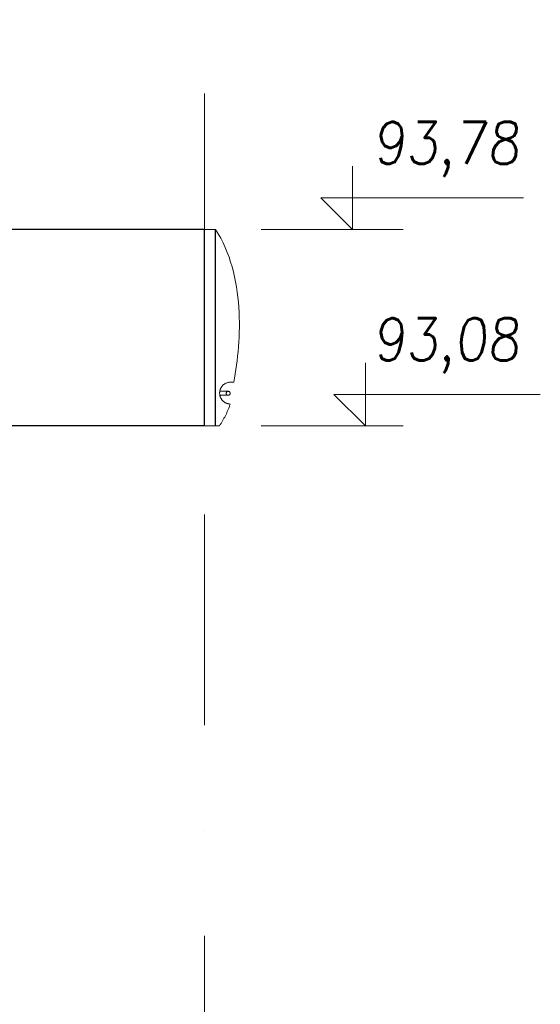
# Model space of a CAD drawing. Extents: x 261105 to 7565828, y -85627 to 5881792.
# Tile 22 of 116: x 335896 to 337749, y -41414 to -37908. Entities that reach past the tile are written whole.
import ezdxf

# ---------------------------------------------------------------- set-up
doc = ezdxf.new("R2010")
doc.units = 0
doc.header["$MEASUREMENT"] = 0
doc.linetypes.add('DASHDOT2', pattern=[0.5, 0.25, -0.125, 0, -0.125])
for name, color, linetype, lineweight in [('1__logo', 140, 'Continuous', 9), ('BK_Opisy', 222, 'Continuous', 5), ('OSIE', 7, 'Continuous', 5)]:
    doc.layers.add(name, color=color, linetype=linetype, lineweight=lineweight)
doc.layers.add('TB_OBRYS1', color=3, linetype='Continuous')
doc.layers.add('xxOś 2_rysunek_Widok ogólny_Dimension_', color=7, linetype='Continuous')
doc.layers.add('wymiary', color=7, linetype='Continuous', lineweight=9, true_color=0x7f7f7f)
doc.styles.add('RBCS_dim1', font='simplex.shx', dxfattribs={"width": 0.9, "oblique": 5, "height": 3})

# ---------------------------------------------------------------- blocks, each defined once
blk = doc.blocks.new('DDD')
at = {"layer": '1__logo'}
for p, q in [((336453.6, -36894.1, 0), (336493.6, -36894.1, 0)), ((336493.6, -36894.1, 0), (336503.1, -36909.8, 0)), ((336493.6, -36894.1, 0), (336493.6, -36894.1, 0)), ((336493.6, -36894.1, 0), (336493.6, -36894.1, 0)), ((336503.1, -36909.8, 0), (336512, -36926, 0)), ((336512, -36926, 0), (336520.3, -36942.4, 0)), ((336520.3, -36942.4, 0), (336527.9, -36959.1, 0)), ((336527.9, -36959.1, 0), (336534.9, -36976, 0)), ((336534.9, -36976, 0), (336541.2, -36993.2, 0)), ((336541.2, -36993.2, 0), (336547, -37010.5, 0)), ((336547, -37010.5, 0), (336552.3, -37028, 0)), ((336552.3, -37028, 0), (336557, -37045.7, 0)), ((336552.3, -37028, 0), (336557, -37045.7, 0)), ((336552.3, -37028, 0), (336557, -37045.7, 0)), ((336552.3, -37028, 0), (336557, -37045.7, 0)), ((336557, -37045.7, 0), (336561.2, -37063.4, 0)), ((336557, -37045.7, 0), (336561.2, -37063.4, 0)), ((336557, -37045.7, 0), (336561.2, -37063.4, 0)), ((336557, -37045.7, 0), (336561.2, -37063.4, 0)), ((336561.2, -37063.4, 0), (336564.8, -37081.3, 0)), ((336561.2, -37063.4, 0), (336564.8, -37081.3, 0)), ((336561.2, -37063.4, 0), (336564.8, -37081.3, 0)), ((336561.2, -37063.4, 0), (336564.8, -37081.3, 0)), ((336564.8, -37081.3, 0), (336568, -37099.3, 0)), ((336564.8, -37081.3, 0), (336568, -37099.3, 0)), ((336564.8, -37081.3, 0), (336568, -37099.3, 0)), ((336564.8, -37081.3, 0), (336568, -37099.3, 0)), ((336568, -37099.3, 0), (336570.7, -37117.3, 0)), ((336568, -37099.3, 0), (336570.7, -37117.3, 0)), ((336568, -37099.3, 0), (336570.7, -37117.3, 0)), ((336568, -37099.3, 0), (336570.7, -37117.3, 0)), ((336570.7, -37117.3, 0), (336573, -37135.3, 0)), ((336570.7, -37117.3, 0), (336573, -37135.3, 0)), ((336570.7, -37117.3, 0), (336573, -37135.3, 0)), ((336570.7, -37117.3, 0), (336573, -37135.3, 0)), ((336573, -37135.3, 0), (336574.8, -37153.4, 0)), ((336573, -37135.3, 0), (336574.8, -37153.4, 0)), ((336573, -37135.3, 0), (336574.8, -37153.4, 0)), ((336573, -37135.3, 0), (336574.8, -37153.4, 0)), ((336574.8, -37153.4, 0), (336576.2, -37171.4, 0)), ((336574.8, -37153.4, 0), (336576.2, -37171.4, 0)), ((336574.8, -37153.4, 0), (336576.2, -37171.4, 0)), ((336574.8, -37153.4, 0), (336576.2, -37171.4, 0)), ((336576.2, -37171.4, 0), (336577.3, -37189.4, 0)), ((336576.2, -37171.4, 0), (336577.3, -37189.4, 0)), ((336576.2, -37171.4, 0), (336577.3, -37189.4, 0)), ((336576.2, -37171.4, 0), (336577.3, -37189.4, 0)), ((336577.3, -37189.4, 0), (336577.9, -37207.3, 0)), ((336577.3, -37189.4, 0), (336577.9, -37207.3, 0)), ((336577.3, -37189.4, 0), (336577.9, -37207.3, 0)), ((336577.3, -37189.4, 0), (336577.9, -37207.3, 0)), ((336577.9, -37207.3, 0), (336578.2, -37225.2, 0)), ((336577.9, -37207.3, 0), (336578.2, -37225.2, 0)), ((336577.9, -37207.3, 0), (336578.2, -37225.2, 0)), ((336577.9, -37207.3, 0), (336578.2, -37225.2, 0)), ((336578.2, -37225.2, 0), (336578.2, -37242.9, 0)), ((336578.2, -37225.2, 0), (336578.2, -37242.9, 0)), ((336578.2, -37225.2, 0), (336578.2, -37242.9, 0)), ((336578.2, -37225.2, 0), (336578.2, -37242.9, 0)), ((336577.8, -37260.5, 0), (336577.2, -37277.9, 0)), ((336577.8, -37260.5, 0), (336577.2, -37277.9, 0)), ((336577.8, -37260.5, 0), (336577.2, -37277.9, 0)), ((336577.8, -37260.5, 0), (336577.2, -37277.9, 0)), ((336578.2, -37242.9, 0), (336577.8, -37260.5, 0)), ((336578.2, -37242.9, 0), (336577.8, -37260.5, 0)), ((336578.2, -37242.9, 0), (336577.8, -37260.5, 0)), ((336578.2, -37242.9, 0), (336577.8, -37260.5, 0)), ((336576.2, -37295.1, 0), (336575, -37312.2, 0)), ((336576.2, -37295.1, 0), (336575, -37312.2, 0)), ((336576.2, -37295.1, 0), (336575, -37312.2, 0)), ((336576.2, -37295.1, 0), (336575, -37312.2, 0)), ((336577.2, -37277.9, 0), (336576.2, -37295.1, 0)), ((336577.2, -37277.9, 0), (336576.2, -37295.1, 0)), ((336577.2, -37277.9, 0), (336576.2, -37295.1, 0)), ((336577.2, -37277.9, 0), (336576.2, -37295.1, 0)), ((336573.6, -37329, 0), (336571.9, -37345.5, 0)), ((336573.6, -37329, 0), (336571.9, -37345.5, 0)), ((336573.6, -37329, 0), (336571.9, -37345.5, 0)), ((336573.6, -37329, 0), (336571.9, -37345.5, 0)), ((336575, -37312.2, 0), (336573.6, -37329, 0)), ((336575, -37312.2, 0), (336573.6, -37329, 0)), ((336575, -37312.2, 0), (336573.6, -37329, 0)), ((336575, -37312.2, 0), (336573.6, -37329, 0)), ((336567.9, -37377.8, 0), (336565.7, -37393.4, 0)), ((336567.9, -37377.8, 0), (336565.7, -37393.4, 0)), ((336567.9, -37377.8, 0), (336565.7, -37393.4, 0)), ((336567.9, -37377.8, 0), (336565.7, -37393.4, 0)), ((336570, -37361.8, 0), (336567.9, -37377.8, 0)), ((336570, -37361.8, 0), (336567.9, -37377.8, 0)), ((336570, -37361.8, 0), (336567.9, -37377.8, 0)), ((336570, -37361.8, 0), (336567.9, -37377.8, 0)), ((336571.9, -37345.5, 0), (336570, -37361.8, 0)), ((336571.9, -37345.5, 0), (336570, -37361.8, 0)), ((336571.9, -37345.5, 0), (336570, -37361.8, 0)), ((336571.9, -37345.5, 0), (336570, -37361.8, 0)), ((336563.3, -37408.7, 0), (336560.7, -37423.6, 0)), ((336563.3, -37408.7, 0), (336560.7, -37423.6, 0)), ((336563.3, -37408.7, 0), (336560.7, -37423.6, 0)), ((336563.3, -37408.7, 0), (336560.7, -37423.6, 0)), ((336565.7, -37393.4, 0), (336563.3, -37408.7, 0)), ((336565.7, -37393.4, 0), (336563.3, -37408.7, 0)), ((336565.7, -37393.4, 0), (336563.3, -37408.7, 0)), ((336565.7, -37393.4, 0), (336563.3, -37408.7, 0)), ((336520.8, -37448.1, 0), (336519.5, -37449.3, 0)), ((336520.8, -37448.1, 0), (336519.5, -37449.3, 0)), ((336520.8, -37448.1, 0), (336519.5, -37449.3, 0)), ((336520.8, -37448.1, 0), (336519.5, -37449.3, 0)), ((336522.1, -37447, 0), (336520.8, -37448.1, 0)), ((336522.1, -37447, 0), (336520.8, -37448.1, 0)), ((336522.1, -37447, 0), (336520.8, -37448.1, 0)), ((336522.1, -37447, 0), (336520.8, -37448.1, 0)), ((336523.5, -37445.9, 0), (336522.1, -37447, 0)), ((336523.5, -37445.9, 0), (336522.1, -37447, 0)), ((336523.5, -37445.9, 0), (336522.1, -37447, 0)), ((336523.5, -37445.9, 0), (336522.1, -37447, 0)), ((336525, -37444.8, 0), (336523.5, -37445.9, 0)), ((336525, -37444.8, 0), (336523.5, -37445.9, 0)), ((336525, -37444.8, 0), (336523.5, -37445.9, 0)), ((336525, -37444.8, 0), (336523.5, -37445.9, 0)), ((336526.5, -37443.9, 0), (336525, -37444.8, 0)), ((336526.5, -37443.9, 0), (336525, -37444.8, 0)), ((336526.5, -37443.9, 0), (336525, -37444.8, 0)), ((336526.5, -37443.9, 0), (336525, -37444.8, 0)), ((336528, -37443, 0), (336526.5, -37443.9, 0)), ((336528, -37443, 0), (336526.5, -37443.9, 0)), ((336528, -37443, 0), (336526.5, -37443.9, 0)), ((336528, -37443, 0), (336526.5, -37443.9, 0)), ((336529.6, -37442.1, 0), (336528, -37443, 0)), ((336529.6, -37442.1, 0), (336528, -37443, 0)), ((336529.6, -37442.1, 0), (336528, -37443, 0)), ((336529.6, -37442.1, 0), (336528, -37443, 0)), ((336531.3, -37441.4, 0), (336529.6, -37442.1, 0)), ((336531.3, -37441.4, 0), (336529.6, -37442.1, 0)), ((336531.3, -37441.4, 0), (336529.6, -37442.1, 0)), ((336531.3, -37441.4, 0), (336529.6, -37442.1, 0)), ((336532.9, -37440.7, 0), (336531.3, -37441.4, 0)), ((336532.9, -37440.7, 0), (336531.3, -37441.4, 0)), ((336532.9, -37440.7, 0), (336531.3, -37441.4, 0)), ((336532.9, -37440.7, 0), (336531.3, -37441.4, 0)), ((336534.6, -37440.1, 0), (336532.9, -37440.7, 0)), ((336534.6, -37440.1, 0), (336532.9, -37440.7, 0)), ((336534.6, -37440.1, 0), (336532.9, -37440.7, 0)), ((336534.6, -37440.1, 0), (336532.9, -37440.7, 0)), ((336536.4, -37439.6, 0), (336534.6, -37440.1, 0)), ((336536.4, -37439.6, 0), (336534.6, -37440.1, 0)), ((336536.4, -37439.6, 0), (336534.6, -37440.1, 0)), ((336536.4, -37439.6, 0), (336534.6, -37440.1, 0)), ((336538.2, -37439.1, 0), (336536.4, -37439.6, 0)), ((336538.2, -37439.1, 0), (336536.4, -37439.6, 0)), ((336538.2, -37439.1, 0), (336536.4, -37439.6, 0)), ((336538.2, -37439.1, 0), (336536.4, -37439.6, 0)), ((336540, -37438.7, 0), (336538.2, -37439.1, 0)), ((336540, -37438.7, 0), (336538.2, -37439.1, 0)), ((336540, -37438.7, 0), (336538.2, -37439.1, 0)), ((336540, -37438.7, 0), (336538.2, -37439.1, 0)), ((336541.8, -37438.5, 0), (336540, -37438.7, 0)), ((336541.8, -37438.5, 0), (336540, -37438.7, 0)), ((336541.8, -37438.5, 0), (336540, -37438.7, 0)), ((336541.8, -37438.5, 0), (336540, -37438.7, 0)), ((336543.7, -37438.3, 0), (336541.8, -37438.5, 0)), ((336543.7, -37438.3, 0), (336541.8, -37438.5, 0)), ((336543.7, -37438.3, 0), (336541.8, -37438.5, 0)), ((336543.7, -37438.3, 0), (336541.8, -37438.5, 0)), ((336546.7, -37438.2, 0), (336543.7, -37438.2, 0)), ((336546.7, -37438.2, 0), (336543.7, -37438.2, 0)), ((336543.7, -37438.2, 0), (336543.7, -37438.2, 0)), ((336543.7, -37438.2, 0), (336543.7, -37438.3, 0)), ((336543.7, -37438.2, 0), (336543.7, -37438.3, 0)), ((336546.7, -37438.2, 0), (336543.7, -37438.2, 0)), ((336546.7, -37438.2, 0), (336543.7, -37438.2, 0)), ((336543.7, -37438.2, 0), (336543.7, -37438.2, 0)), ((336543.7, -37438.2, 0), (336543.7, -37438.3, 0)), ((336543.7, -37438.2, 0), (336543.7, -37438.3, 0)), ((336558.1, -37438.2, 0), (336546.7, -37438.2, 0)), ((336558.1, -37438.2, 0), (336546.7, -37438.2, 0)), ((336558.1, -37438.2, 0), (336546.7, -37438.2, 0)), ((336558.1, -37438.2, 0), (336546.7, -37438.2, 0)), ((336560.7, -37423.6, 0), (336558.1, -37438.2, 0)), ((336560.7, -37423.6, 0), (336558.1, -37438.2, 0)), ((336560.7, -37423.6, 0), (336558.1, -37438.2, 0)), ((336560.7, -37423.6, 0), (336558.1, -37438.2, 0)), ((336508, -37473.4, 0), (336507.8, -37475.3, 0)), ((336508, -37473.4, 0), (336507.8, -37475.3, 0)), ((336508, -37473.4, 0), (336507.8, -37475.3, 0)), ((336508, -37473.4, 0), (336507.8, -37475.3, 0)), ((336507.8, -37475.3, 0), (336507.8, -37477.1, 0)), ((336507.8, -37475.3, 0), (336507.8, -37477.1, 0)), ((336507.8, -37475.3, 0), (336507.8, -37477.1, 0)), ((336507.8, -37475.3, 0), (336507.8, -37477.1, 0)), ((336507.8, -37477.1, 0), (336507.8, -37479.1, 0)), ((336507.8, -37477.1, 0), (336507.8, -37479.1, 0)), ((336507.8, -37477.1, 0), (336507.8, -37479.1, 0)), ((336507.8, -37477.1, 0), (336507.8, -37479.1, 0)), ((336507.8, -37479.1, 0), (336508, -37480.9, 0)), ((336507.8, -37479.1, 0), (336508, -37480.9, 0)), ((336507.8, -37479.1, 0), (336508, -37480.9, 0)), ((336507.8, -37479.1, 0), (336508, -37480.9, 0)), ((336508.2, -37471.5, 0), (336508, -37473.4, 0)), ((336508.2, -37471.5, 0), (336508, -37473.4, 0)), ((336508.2, -37471.5, 0), (336508, -37473.4, 0)), ((336508.2, -37471.5, 0), (336508, -37473.4, 0)), ((336508, -37480.9, 0), (336508.2, -37482.8, 0)), ((336508, -37480.9, 0), (336508.2, -37482.8, 0)), ((336508, -37480.9, 0), (336508.2, -37482.8, 0)), ((336508, -37480.9, 0), (336508.2, -37482.8, 0)), ((336508.5, -37469.7, 0), (336508.2, -37471.5, 0)), ((336508.5, -37469.7, 0), (336508.2, -37471.5, 0)), ((336508.5, -37469.7, 0), (336508.2, -37471.5, 0)), ((336508.5, -37469.7, 0), (336508.2, -37471.5, 0)), ((336508.2, -37482.8, 0), (336508.5, -37484.6, 0)), ((336508.2, -37482.8, 0), (336508.5, -37484.6, 0)), ((336508.2, -37482.8, 0), (336508.5, -37484.6, 0)), ((336508.2, -37482.8, 0), (336508.5, -37484.6, 0)), ((336538.3, -37470.7, 0), (336508.3, -37470.7, 0)), ((336538.3, -37470.7, 0), (336508.3, -37470.7, 0)), ((336538.3, -37470.7, 0), (336508.3, -37470.7, 0)), ((336538.3, -37470.7, 0), (336508.3, -37470.7, 0)), ((336508.9, -37467.9, 0), (336508.5, -37469.7, 0)), ((336508.9, -37467.9, 0), (336508.5, -37469.7, 0)), ((336508.9, -37467.9, 0), (336508.5, -37469.7, 0)), ((336508.9, -37467.9, 0), (336508.5, -37469.7, 0)), ((336509.4, -37466.1, 0), (336508.9, -37467.9, 0)), ((336509.4, -37466.1, 0), (336508.9, -37467.9, 0)), ((336509.4, -37466.1, 0), (336508.9, -37467.9, 0)), ((336509.4, -37466.1, 0), (336508.9, -37467.9, 0)), ((336509.9, -37464.4, 0), (336509.4, -37466.1, 0)), ((336509.9, -37464.4, 0), (336509.4, -37466.1, 0)), ((336509.9, -37464.4, 0), (336509.4, -37466.1, 0)), ((336509.9, -37464.4, 0), (336509.4, -37466.1, 0)), ((336510.6, -37462.7, 0), (336509.9, -37464.4, 0)), ((336510.6, -37462.7, 0), (336509.9, -37464.4, 0)), ((336510.6, -37462.7, 0), (336509.9, -37464.4, 0)), ((336510.6, -37462.7, 0), (336509.9, -37464.4, 0)), ((336511.3, -37461, 0), (336510.6, -37462.7, 0)), ((336511.3, -37461, 0), (336510.6, -37462.7, 0)), ((336511.3, -37461, 0), (336510.6, -37462.7, 0)), ((336511.3, -37461, 0), (336510.6, -37462.7, 0)), ((336512.1, -37459.4, 0), (336511.3, -37461, 0)), ((336512.1, -37459.4, 0), (336511.3, -37461, 0)), ((336512.1, -37459.4, 0), (336511.3, -37461, 0)), ((336512.1, -37459.4, 0), (336511.3, -37461, 0)), ((336512.9, -37457.8, 0), (336512.1, -37459.4, 0)), ((336512.9, -37457.8, 0), (336512.1, -37459.4, 0)), ((336512.9, -37457.8, 0), (336512.1, -37459.4, 0)), ((336512.9, -37457.8, 0), (336512.1, -37459.4, 0)), ((336513.9, -37456.3, 0), (336512.9, -37457.8, 0)), ((336513.9, -37456.3, 0), (336512.9, -37457.8, 0)), ((336513.9, -37456.3, 0), (336512.9, -37457.8, 0)), ((336513.9, -37456.3, 0), (336512.9, -37457.8, 0)), ((336514.8, -37454.8, 0), (336513.9, -37456.3, 0)), ((336514.8, -37454.8, 0), (336513.9, -37456.3, 0)), ((336514.8, -37454.8, 0), (336513.9, -37456.3, 0)), ((336514.8, -37454.8, 0), (336513.9, -37456.3, 0)), ((336515.9, -37453.3, 0), (336514.8, -37454.8, 0)), ((336515.9, -37453.3, 0), (336514.8, -37454.8, 0)), ((336515.9, -37453.3, 0), (336514.8, -37454.8, 0)), ((336515.9, -37453.3, 0), (336514.8, -37454.8, 0)), ((336517, -37452, 0), (336515.9, -37453.3, 0)), ((336517, -37452, 0), (336515.9, -37453.3, 0)), ((336517, -37452, 0), (336515.9, -37453.3, 0)), ((336517, -37452, 0), (336515.9, -37453.3, 0)), ((336518.2, -37450.6, 0), (336517, -37452, 0)), ((336518.2, -37450.6, 0), (336517, -37452, 0)), ((336518.2, -37450.6, 0), (336517, -37452, 0)), ((336518.2, -37450.6, 0), (336517, -37452, 0)), ((336519.5, -37449.3, 0), (336518.2, -37450.6, 0)), ((336519.5, -37449.3, 0), (336518.2, -37450.6, 0)), ((336519.5, -37449.3, 0), (336518.2, -37450.6, 0)), ((336519.5, -37449.3, 0), (336518.2, -37450.6, 0)), ((336531.3, -37476.4, 0), (336531.2, -37477.1, 0)), ((336531.3, -37476.4, 0), (336531.2, -37477.1, 0)), ((336531.3, -37476.4, 0), (336531.2, -37477.1, 0)), ((336531.3, -37476.4, 0), (336531.2, -37477.1, 0)), ((336531.2, -37477.1, 0), (336531.2, -37477.8, 0)), ((336531.2, -37477.1, 0), (336531.2, -37477.8, 0)), ((336531.2, -37477.1, 0), (336531.2, -37477.8, 0)), ((336531.2, -37477.1, 0), (336531.2, -37477.8, 0)), ((336531.2, -37477.8, 0), (336531.2, -37478.5, 0)), ((336531.2, -37477.8, 0), (336531.2, -37478.5, 0)), ((336531.2, -37477.8, 0), (336531.2, -37478.5, 0)), ((336531.2, -37477.8, 0), (336531.2, -37478.5, 0)), ((336531.2, -37478.5, 0), (336531.3, -37479.3, 0)), ((336531.2, -37478.5, 0), (336531.3, -37479.3, 0)), ((336531.2, -37478.5, 0), (336531.3, -37479.3, 0)), ((336531.2, -37478.5, 0), (336531.3, -37479.3, 0)), ((336531.5, -37475.7, 0), (336531.3, -37476.4, 0)), ((336531.5, -37475.7, 0), (336531.3, -37476.4, 0)), ((336531.5, -37475.7, 0), (336531.3, -37476.4, 0)), ((336531.5, -37475.7, 0), (336531.3, -37476.4, 0)), ((336531.3, -37479.3, 0), (336531.5, -37479.9, 0)), ((336531.3, -37479.3, 0), (336531.5, -37479.9, 0)), ((336531.3, -37479.3, 0), (336531.5, -37479.9, 0)), ((336531.3, -37479.3, 0), (336531.5, -37479.9, 0)), ((336531.7, -37475.1, 0), (336531.5, -37475.7, 0)), ((336531.7, -37475.1, 0), (336531.5, -37475.7, 0)), ((336531.7, -37475.1, 0), (336531.5, -37475.7, 0)), ((336531.7, -37475.1, 0), (336531.5, -37475.7, 0)), ((336531.5, -37479.9, 0), (336531.7, -37480.6, 0)), ((336531.5, -37479.9, 0), (336531.7, -37480.6, 0)), ((336531.5, -37479.9, 0), (336531.7, -37480.6, 0)), ((336531.5, -37479.9, 0), (336531.7, -37480.6, 0)), ((336532, -37474.5, 0), (336531.7, -37475.1, 0)), ((336532, -37474.5, 0), (336531.7, -37475.1, 0)), ((336532, -37474.5, 0), (336531.7, -37475.1, 0)), ((336532, -37474.5, 0), (336531.7, -37475.1, 0)), ((336531.7, -37480.6, 0), (336532, -37481.2, 0)), ((336531.7, -37480.6, 0), (336532, -37481.2, 0)), ((336531.7, -37480.6, 0), (336532, -37481.2, 0)), ((336531.7, -37480.6, 0), (336532, -37481.2, 0)), ((336532.4, -37473.8, 0), (336532, -37474.5, 0)), ((336532.4, -37473.8, 0), (336532, -37474.5, 0)), ((336532.4, -37473.8, 0), (336532, -37474.5, 0)), ((336532.4, -37473.8, 0), (336532, -37474.5, 0)), ((336532, -37481.2, 0), (336532.4, -37481.8, 0)), ((336532, -37481.2, 0), (336532.4, -37481.8, 0)), ((336532, -37481.2, 0), (336532.4, -37481.8, 0)), ((336532, -37481.2, 0), (336532.4, -37481.8, 0)), ((336532.8, -37473.3, 0), (336532.4, -37473.8, 0)), ((336532.8, -37473.3, 0), (336532.4, -37473.8, 0)), ((336532.8, -37473.3, 0), (336532.4, -37473.8, 0)), ((336532.8, -37473.3, 0), (336532.4, -37473.8, 0)), ((336532.4, -37481.8, 0), (336532.8, -37482.4, 0)), ((336532.4, -37481.8, 0), (336532.8, -37482.4, 0)), ((336532.4, -37481.8, 0), (336532.8, -37482.4, 0)), ((336532.4, -37481.8, 0), (336532.8, -37482.4, 0)), ((336533.2, -37472.8, 0), (336532.8, -37473.3, 0)), ((336533.2, -37472.8, 0), (336532.8, -37473.3, 0)), ((336533.2, -37472.8, 0), (336532.8, -37473.3, 0)), ((336533.2, -37472.8, 0), (336532.8, -37473.3, 0)), ((336532.8, -37482.4, 0), (336533.2, -37482.9, 0)), ((336532.8, -37482.4, 0), (336533.2, -37482.9, 0)), ((336532.8, -37482.4, 0), (336533.2, -37482.9, 0)), ((336532.8, -37482.4, 0), (336533.2, -37482.9, 0)), ((336533.8, -37472.3, 0), (336533.2, -37472.8, 0)), ((336533.8, -37472.3, 0), (336533.2, -37472.8, 0)), ((336533.8, -37472.3, 0), (336533.2, -37472.8, 0)), ((336533.8, -37472.3, 0), (336533.2, -37472.8, 0)), ((336533.2, -37482.9, 0), (336533.8, -37483.3, 0)), ((336533.2, -37482.9, 0), (336533.8, -37483.3, 0)), ((336533.2, -37482.9, 0), (336533.8, -37483.3, 0)), ((336533.2, -37482.9, 0), (336533.8, -37483.3, 0)), ((336534.3, -37471.9, 0), (336533.8, -37472.3, 0)), ((336534.3, -37471.9, 0), (336533.8, -37472.3, 0)), ((336534.3, -37471.9, 0), (336533.8, -37472.3, 0)), ((336534.3, -37471.9, 0), (336533.8, -37472.3, 0)), ((336533.8, -37483.3, 0), (336534.3, -37483.8, 0)), ((336533.8, -37483.3, 0), (336534.3, -37483.8, 0)), ((336533.8, -37483.3, 0), (336534.3, -37483.8, 0)), ((336533.8, -37483.3, 0), (336534.3, -37483.8, 0)), ((336534.9, -37471.6, 0), (336534.3, -37471.9, 0)), ((336534.9, -37471.6, 0), (336534.3, -37471.9, 0)), ((336534.9, -37471.6, 0), (336534.3, -37471.9, 0)), ((336534.9, -37471.6, 0), (336534.3, -37471.9, 0)), ((336534.3, -37483.8, 0), (336534.9, -37484.1, 0)), ((336534.3, -37483.8, 0), (336534.9, -37484.1, 0)), ((336534.3, -37483.8, 0), (336534.9, -37484.1, 0)), ((336534.3, -37483.8, 0), (336534.9, -37484.1, 0)), ((336535.5, -37471.3, 0), (336534.9, -37471.6, 0)), ((336535.5, -37471.3, 0), (336534.9, -37471.6, 0)), ((336535.5, -37471.3, 0), (336534.9, -37471.6, 0)), ((336535.5, -37471.3, 0), (336534.9, -37471.6, 0)), ((336534.9, -37484.1, 0), (336535.5, -37484.4, 0)), ((336534.9, -37484.1, 0), (336535.5, -37484.4, 0)), ((336534.9, -37484.1, 0), (336535.5, -37484.4, 0)), ((336534.9, -37484.1, 0), (336535.5, -37484.4, 0)), ((336536.2, -37471, 0), (336535.5, -37471.3, 0)), ((336536.2, -37471, 0), (336535.5, -37471.3, 0)), ((336536.2, -37471, 0), (336535.5, -37471.3, 0)), ((336536.2, -37471, 0), (336535.5, -37471.3, 0)), ((336536.9, -37470.9, 0), (336536.2, -37471, 0)), ((336536.9, -37470.9, 0), (336536.2, -37471, 0)), ((336536.9, -37470.9, 0), (336536.2, -37471, 0)), ((336536.9, -37470.9, 0), (336536.2, -37471, 0)), ((336537.6, -37470.7, 0), (336536.9, -37470.9, 0)), ((336537.6, -37470.7, 0), (336536.9, -37470.9, 0)), ((336537.6, -37470.7, 0), (336536.9, -37470.9, 0)), ((336537.6, -37470.7, 0), (336536.9, -37470.9, 0)), ((336538.3, -37470.7, 0), (336537.6, -37470.7, 0)), ((336538.3, -37470.7, 0), (336537.6, -37470.7, 0)), ((336538.3, -37470.7, 0), (336537.6, -37470.7, 0)), ((336538.3, -37470.7, 0), (336537.6, -37470.7, 0)), ((336538.3, -37470.7, 0), (336538.3, -37470.7, 0)), ((336538.3, -37470.7, 0), (336538.3, -37470.7, 0)), ((336539, -37470.7, 0), (336538.3, -37470.7, 0)), ((336539, -37470.7, 0), (336538.3, -37470.7, 0)), ((336538.3, -37470.7, 0), (336538.3, -37470.7, 0)), ((336538.3, -37470.7, 0), (336538.3, -37470.7, 0)), ((336539, -37470.7, 0), (336538.3, -37470.7, 0)), ((336539, -37470.7, 0), (336538.3, -37470.7, 0)), ((336539.7, -37470.9, 0), (336539, -37470.7, 0)), ((336539.7, -37470.9, 0), (336539, -37470.7, 0)), ((336539.7, -37470.9, 0), (336539, -37470.7, 0)), ((336539.7, -37470.9, 0), (336539, -37470.7, 0)), ((336540.4, -37471, 0), (336539.7, -37470.9, 0)), ((336540.4, -37471, 0), (336539.7, -37470.9, 0)), ((336540.4, -37471, 0), (336539.7, -37470.9, 0)), ((336540.4, -37471, 0), (336539.7, -37470.9, 0)), ((336541.1, -37471.3, 0), (336540.4, -37471, 0)), ((336541.1, -37471.3, 0), (336540.4, -37471, 0)), ((336541.1, -37471.3, 0), (336540.4, -37471, 0)), ((336541.1, -37471.3, 0), (336540.4, -37471, 0)), ((336541.7, -37471.6, 0), (336541.1, -37471.3, 0)), ((336541.7, -37471.6, 0), (336541.1, -37471.3, 0)), ((336541.7, -37471.6, 0), (336541.1, -37471.3, 0)), ((336541.7, -37471.6, 0), (336541.1, -37471.3, 0)), ((336541.1, -37484.4, 0), (336541.7, -37484.1, 0)), ((336541.1, -37484.4, 0), (336541.7, -37484.1, 0)), ((336541.1, -37484.4, 0), (336541.7, -37484.1, 0)), ((336541.1, -37484.4, 0), (336541.7, -37484.1, 0)), ((336542.3, -37471.9, 0), (336541.7, -37471.6, 0)), ((336542.3, -37471.9, 0), (336541.7, -37471.6, 0)), ((336542.3, -37471.9, 0), (336541.7, -37471.6, 0)), ((336542.3, -37471.9, 0), (336541.7, -37471.6, 0)), ((336541.7, -37484.1, 0), (336542.3, -37483.8, 0)), ((336541.7, -37484.1, 0), (336542.3, -37483.8, 0)), ((336541.7, -37484.1, 0), (336542.3, -37483.8, 0)), ((336541.7, -37484.1, 0), (336542.3, -37483.8, 0)), ((336542.8, -37472.3, 0), (336542.3, -37471.9, 0)), ((336542.8, -37472.3, 0), (336542.3, -37471.9, 0)), ((336542.8, -37472.3, 0), (336542.3, -37471.9, 0)), ((336542.8, -37472.3, 0), (336542.3, -37471.9, 0)), ((336542.3, -37483.8, 0), (336542.8, -37483.3, 0)), ((336542.3, -37483.8, 0), (336542.8, -37483.3, 0)), ((336542.3, -37483.8, 0), (336542.8, -37483.3, 0)), ((336542.3, -37483.8, 0), (336542.8, -37483.3, 0)), ((336543.3, -37472.8, 0), (336542.8, -37472.3, 0)), ((336543.3, -37472.8, 0), (336542.8, -37472.3, 0)), ((336543.3, -37472.8, 0), (336542.8, -37472.3, 0)), ((336543.3, -37472.8, 0), (336542.8, -37472.3, 0)), ((336542.8, -37483.3, 0), (336543.3, -37482.9, 0)), ((336542.8, -37483.3, 0), (336543.3, -37482.9, 0)), ((336542.8, -37483.3, 0), (336543.3, -37482.9, 0)), ((336542.8, -37483.3, 0), (336543.3, -37482.9, 0)), ((336543.8, -37473.3, 0), (336543.3, -37472.8, 0)), ((336543.8, -37473.3, 0), (336543.3, -37472.8, 0)), ((336543.8, -37473.3, 0), (336543.3, -37472.8, 0)), ((336543.8, -37473.3, 0), (336543.3, -37472.8, 0)), ((336543.3, -37482.9, 0), (336543.8, -37482.4, 0)), ((336543.3, -37482.9, 0), (336543.8, -37482.4, 0)), ((336543.3, -37482.9, 0), (336543.8, -37482.4, 0)), ((336543.3, -37482.9, 0), (336543.8, -37482.4, 0)), ((336544.2, -37473.8, 0), (336543.8, -37473.3, 0)), ((336544.2, -37473.8, 0), (336543.8, -37473.3, 0)), ((336544.2, -37473.8, 0), (336543.8, -37473.3, 0)), ((336544.2, -37473.8, 0), (336543.8, -37473.3, 0)), ((336543.8, -37482.4, 0), (336544.2, -37481.8, 0)), ((336543.8, -37482.4, 0), (336544.2, -37481.8, 0)), ((336543.8, -37482.4, 0), (336544.2, -37481.8, 0)), ((336543.8, -37482.4, 0), (336544.2, -37481.8, 0)), ((336544.5, -37474.5, 0), (336544.2, -37473.8, 0)), ((336544.5, -37474.5, 0), (336544.2, -37473.8, 0)), ((336544.5, -37474.5, 0), (336544.2, -37473.8, 0)), ((336544.5, -37474.5, 0), (336544.2, -37473.8, 0)), ((336544.2, -37481.8, 0), (336544.5, -37481.2, 0)), ((336544.2, -37481.8, 0), (336544.5, -37481.2, 0)), ((336544.2, -37481.8, 0), (336544.5, -37481.2, 0)), ((336544.2, -37481.8, 0), (336544.5, -37481.2, 0)), ((336544.9, -37475.1, 0), (336544.5, -37474.5, 0)), ((336544.9, -37475.1, 0), (336544.5, -37474.5, 0)), ((336544.9, -37475.1, 0), (336544.5, -37474.5, 0)), ((336544.9, -37475.1, 0), (336544.5, -37474.5, 0)), ((336544.5, -37481.2, 0), (336544.9, -37480.6, 0)), ((336544.5, -37481.2, 0), (336544.9, -37480.6, 0)), ((336544.5, -37481.2, 0), (336544.9, -37480.6, 0)), ((336544.5, -37481.2, 0), (336544.9, -37480.6, 0)), ((336545.1, -37475.7, 0), (336544.9, -37475.1, 0)), ((336545.1, -37475.7, 0), (336544.9, -37475.1, 0)), ((336545.1, -37475.7, 0), (336544.9, -37475.1, 0)), ((336545.1, -37475.7, 0), (336544.9, -37475.1, 0)), ((336544.9, -37480.6, 0), (336545.1, -37479.9, 0)), ((336544.9, -37480.6, 0), (336545.1, -37479.9, 0)), ((336544.9, -37480.6, 0), (336545.1, -37479.9, 0)), ((336544.9, -37480.6, 0), (336545.1, -37479.9, 0)), ((336545.3, -37476.4, 0), (336545.1, -37475.7, 0)), ((336545.3, -37476.4, 0), (336545.1, -37475.7, 0)), ((336545.3, -37476.4, 0), (336545.1, -37475.7, 0)), ((336545.3, -37476.4, 0), (336545.1, -37475.7, 0)), ((336545.1, -37479.9, 0), (336545.3, -37479.3, 0)), ((336545.1, -37479.9, 0), (336545.3, -37479.3, 0)), ((336545.1, -37479.9, 0), (336545.3, -37479.3, 0)), ((336545.1, -37479.9, 0), (336545.3, -37479.3, 0)), ((336545.4, -37477.1, 0), (336545.3, -37476.4, 0)), ((336545.4, -37477.1, 0), (336545.3, -37476.4, 0)), ((336545.4, -37477.1, 0), (336545.3, -37476.4, 0)), ((336545.4, -37477.1, 0), (336545.3, -37476.4, 0)), ((336545.3, -37479.3, 0), (336545.4, -37478.5, 0)), ((336545.3, -37479.3, 0), (336545.4, -37478.5, 0)), ((336545.3, -37479.3, 0), (336545.4, -37478.5, 0)), ((336545.3, -37479.3, 0), (336545.4, -37478.5, 0)), ((336545.4, -37477.8, 0), (336545.4, -37477.1, 0)), ((336545.4, -37477.8, 0), (336545.4, -37477.1, 0)), ((336545.4, -37477.8, 0), (336545.4, -37477.1, 0)), ((336545.4, -37477.8, 0), (336545.4, -37477.1, 0)), ((336545.4, -37478.5, 0), (336545.4, -37477.8, 0)), ((336545.4, -37478.5, 0), (336545.4, -37477.8, 0)), ((336545.4, -37478.5, 0), (336545.4, -37477.8, 0)), ((336545.4, -37478.5, 0), (336545.4, -37477.8, 0)), ((336508.5, -37484.6, 0), (336508.9, -37486.4, 0)), ((336508.5, -37484.6, 0), (336508.9, -37486.4, 0)), ((336508.5, -37484.6, 0), (336508.9, -37486.4, 0)), ((336508.5, -37484.6, 0), (336508.9, -37486.4, 0)), ((336508.6, -37485, 0), (336538.3, -37485, 0)), ((336508.6, -37485, 0), (336538.3, -37485, 0)), ((336508.6, -37485, 0), (336538.3, -37485, 0)), ((336508.6, -37485, 0), (336538.3, -37485, 0)), ((336508.9, -37486.4, 0), (336509.4, -37488.2, 0)), ((336508.9, -37486.4, 0), (336509.4, -37488.2, 0)), ((336508.9, -37486.4, 0), (336509.4, -37488.2, 0)), ((336508.9, -37486.4, 0), (336509.4, -37488.2, 0)), ((336509.4, -37488.2, 0), (336509.9, -37489.9, 0)), ((336509.4, -37488.2, 0), (336509.9, -37489.9, 0)), ((336509.4, -37488.2, 0), (336509.9, -37489.9, 0)), ((336509.4, -37488.2, 0), (336509.9, -37489.9, 0)), ((336509.9, -37489.9, 0), (336510.6, -37491.6, 0)), ((336509.9, -37489.9, 0), (336510.6, -37491.6, 0)), ((336509.9, -37489.9, 0), (336510.6, -37491.6, 0)), ((336509.9, -37489.9, 0), (336510.6, -37491.6, 0)), ((336510.6, -37491.6, 0), (336511.3, -37493.3, 0)), ((336510.6, -37491.6, 0), (336511.3, -37493.3, 0)), ((336510.6, -37491.6, 0), (336511.3, -37493.3, 0)), ((336510.6, -37491.6, 0), (336511.3, -37493.3, 0)), ((336511.3, -37493.3, 0), (336512.1, -37494.9, 0)), ((336511.3, -37493.3, 0), (336512.1, -37494.9, 0)), ((336511.3, -37493.3, 0), (336512.1, -37494.9, 0)), ((336511.3, -37493.3, 0), (336512.1, -37494.9, 0)), ((336512.1, -37494.9, 0), (336512.9, -37496.5, 0)), ((336512.1, -37494.9, 0), (336512.9, -37496.5, 0)), ((336512.1, -37494.9, 0), (336512.9, -37496.5, 0)), ((336512.1, -37494.9, 0), (336512.9, -37496.5, 0)), ((336512.9, -37496.5, 0), (336513.9, -37498, 0)), ((336512.9, -37496.5, 0), (336513.9, -37498, 0)), ((336512.9, -37496.5, 0), (336513.9, -37498, 0)), ((336512.9, -37496.5, 0), (336513.9, -37498, 0)), ((336513.9, -37498, 0), (336514.8, -37499.5, 0)), ((336513.9, -37498, 0), (336514.8, -37499.5, 0)), ((336513.9, -37498, 0), (336514.8, -37499.5, 0)), ((336513.9, -37498, 0), (336514.8, -37499.5, 0)), ((336514.8, -37499.5, 0), (336515.9, -37501, 0)), ((336514.8, -37499.5, 0), (336515.9, -37501, 0)), ((336514.8, -37499.5, 0), (336515.9, -37501, 0)), ((336514.8, -37499.5, 0), (336515.9, -37501, 0)), ((336515.9, -37501, 0), (336517, -37502.4, 0)), ((336515.9, -37501, 0), (336517, -37502.4, 0)), ((336515.9, -37501, 0), (336517, -37502.4, 0)), ((336515.9, -37501, 0), (336517, -37502.4, 0)), ((336517, -37502.4, 0), (336518.2, -37503.7, 0)), ((336517, -37502.4, 0), (336518.2, -37503.7, 0)), ((336517, -37502.4, 0), (336518.2, -37503.7, 0)), ((336517, -37502.4, 0), (336518.2, -37503.7, 0)), ((336518.2, -37503.7, 0), (336519.5, -37505, 0)), ((336518.2, -37503.7, 0), (336519.5, -37505, 0)), ((336518.2, -37503.7, 0), (336519.5, -37505, 0)), ((336518.2, -37503.7, 0), (336519.5, -37505, 0)), ((336519.5, -37505, 0), (336520.8, -37506.2, 0)), ((336519.5, -37505, 0), (336520.8, -37506.2, 0)), ((336519.5, -37505, 0), (336520.8, -37506.2, 0)), ((336519.5, -37505, 0), (336520.8, -37506.2, 0)), ((336520.8, -37506.2, 0), (336522.1, -37507.4, 0)), ((336520.8, -37506.2, 0), (336522.1, -37507.4, 0)), ((336520.8, -37506.2, 0), (336522.1, -37507.4, 0)), ((336520.8, -37506.2, 0), (336522.1, -37507.4, 0)), ((336522.1, -37507.4, 0), (336523.5, -37508.5, 0)), ((336522.1, -37507.4, 0), (336523.5, -37508.5, 0)), ((336522.1, -37507.4, 0), (336523.5, -37508.5, 0)), ((336522.1, -37507.4, 0), (336523.5, -37508.5, 0)), ((336523.5, -37508.5, 0), (336525, -37509.5, 0)), ((336523.5, -37508.5, 0), (336525, -37509.5, 0)), ((336523.5, -37508.5, 0), (336525, -37509.5, 0)), ((336523.5, -37508.5, 0), (336525, -37509.5, 0)), ((336525, -37509.5, 0), (336526.5, -37510.5, 0)), ((336525, -37509.5, 0), (336526.5, -37510.5, 0)), ((336525, -37509.5, 0), (336526.5, -37510.5, 0)), ((336525, -37509.5, 0), (336526.5, -37510.5, 0)), ((336526.5, -37510.5, 0), (336528, -37511.4, 0)), ((336526.5, -37510.5, 0), (336528, -37511.4, 0)), ((336526.5, -37510.5, 0), (336528, -37511.4, 0)), ((336526.5, -37510.5, 0), (336528, -37511.4, 0)), ((336528, -37511.4, 0), (336529.6, -37512.2, 0)), ((336528, -37511.4, 0), (336529.6, -37512.2, 0)), ((336528, -37511.4, 0), (336529.6, -37512.2, 0)), ((336528, -37511.4, 0), (336529.6, -37512.2, 0)), ((336529.6, -37512.2, 0), (336531.3, -37513, 0)), ((336529.6, -37512.2, 0), (336531.3, -37513, 0)), ((336529.6, -37512.2, 0), (336531.3, -37513, 0)), ((336529.6, -37512.2, 0), (336531.3, -37513, 0)), ((336531.3, -37513, 0), (336532.9, -37513.7, 0)), ((336531.3, -37513, 0), (336532.9, -37513.7, 0)), ((336531.3, -37513, 0), (336532.9, -37513.7, 0)), ((336531.3, -37513, 0), (336532.9, -37513.7, 0)), ((336532.9, -37513.7, 0), (336534.6, -37514.3, 0)), ((336532.9, -37513.7, 0), (336534.6, -37514.3, 0)), ((336532.9, -37513.7, 0), (336534.6, -37514.3, 0)), ((336532.9, -37513.7, 0), (336534.6, -37514.3, 0)), ((336534.6, -37514.3, 0), (336536.4, -37514.8, 0)), ((336534.6, -37514.3, 0), (336536.4, -37514.8, 0)), ((336534.6, -37514.3, 0), (336536.4, -37514.8, 0)), ((336534.6, -37514.3, 0), (336536.4, -37514.8, 0)), ((336535.5, -37484.4, 0), (336536.2, -37484.6, 0)), ((336535.5, -37484.4, 0), (336536.2, -37484.6, 0)), ((336535.5, -37484.4, 0), (336536.2, -37484.6, 0)), ((336535.5, -37484.4, 0), (336536.2, -37484.6, 0)), ((336536.2, -37484.6, 0), (336536.9, -37484.8, 0)), ((336536.2, -37484.6, 0), (336536.9, -37484.8, 0)), ((336536.2, -37484.6, 0), (336536.9, -37484.8, 0)), ((336536.2, -37484.6, 0), (336536.9, -37484.8, 0)), ((336536.4, -37514.8, 0), (336538.2, -37515.3, 0)), ((336536.4, -37514.8, 0), (336538.2, -37515.3, 0)), ((336536.4, -37514.8, 0), (336538.2, -37515.3, 0)), ((336536.4, -37514.8, 0), (336538.2, -37515.3, 0)), ((336536.9, -37484.8, 0), (336537.6, -37484.9, 0)), ((336536.9, -37484.8, 0), (336537.6, -37484.9, 0)), ((336536.9, -37484.8, 0), (336537.6, -37484.9, 0)), ((336536.9, -37484.8, 0), (336537.6, -37484.9, 0)), ((336537.6, -37484.9, 0), (336538.3, -37485, 0)), ((336537.6, -37484.9, 0), (336538.3, -37485, 0)), ((336537.6, -37484.9, 0), (336538.3, -37485, 0)), ((336537.6, -37484.9, 0), (336538.3, -37485, 0)), ((336538.2, -37515.3, 0), (336540, -37515.7, 0)), ((336538.2, -37515.3, 0), (336540, -37515.7, 0)), ((336538.2, -37515.3, 0), (336540, -37515.7, 0)), ((336538.2, -37515.3, 0), (336540, -37515.7, 0)), ((336538.3, -37485, 0), (336539, -37484.9, 0)), ((336538.3, -37485, 0), (336539, -37484.9, 0)), ((336538.3, -37485, 0), (336539, -37484.9, 0)), ((336538.3, -37485, 0), (336539, -37484.9, 0)), ((336538.3, -37485, 0), (336538.3, -37485, 0)), ((336538.3, -37485, 0), (336538.3, -37485, 0)), ((336539, -37484.9, 0), (336539.7, -37484.8, 0)), ((336539, -37484.9, 0), (336539.7, -37484.8, 0)), ((336539, -37484.9, 0), (336539.7, -37484.8, 0)), ((336539, -37484.9, 0), (336539.7, -37484.8, 0)), ((336539.7, -37484.8, 0), (336540.4, -37484.6, 0)), ((336539.7, -37484.8, 0), (336540.4, -37484.6, 0)), ((336539.7, -37484.8, 0), (336540.4, -37484.6, 0)), ((336539.7, -37484.8, 0), (336540.4, -37484.6, 0)), ((336540, -37515.7, 0), (336541.8, -37515.9, 0)), ((336540, -37515.7, 0), (336541.8, -37515.9, 0)), ((336540, -37515.7, 0), (336541.8, -37515.9, 0)), ((336540, -37515.7, 0), (336541.8, -37515.9, 0)), ((336540.4, -37484.6, 0), (336541.1, -37484.4, 0)), ((336540.4, -37484.6, 0), (336541.1, -37484.4, 0)), ((336540.4, -37484.6, 0), (336541.1, -37484.4, 0)), ((336540.4, -37484.6, 0), (336541.1, -37484.4, 0)), ((336541.8, -37515.9, 0), (336543.7, -37516.1, 0)), ((336541.8, -37515.9, 0), (336543.7, -37516.1, 0)), ((336541.8, -37515.9, 0), (336543.7, -37516.1, 0)), ((336541.8, -37515.9, 0), (336543.7, -37516.1, 0)), ((336544.5, -37519, 0), (336543.5, -37521.9, 0)), ((336544.5, -37519, 0), (336543.5, -37521.9, 0)), ((336544.5, -37519, 0), (336543.5, -37521.9, 0)), ((336544.5, -37519, 0), (336543.5, -37521.9, 0)), ((336544.5, -37519, 0), (336543.5, -37521.9, 0)), ((336544.5, -37519, 0), (336543.5, -37521.9, 0)), ((336544.5, -37519, 0), (336543.5, -37521.9, 0)), ((336544.5, -37519, 0), (336543.5, -37521.9, 0)), ((336543.7, -37516.1, 0), (336543.7, -37516.1, 0)), ((336543.7, -37516.1, 0), (336545.4, -37516.1, 0)), ((336543.7, -37516.1, 0), (336545.4, -37516.1, 0)), ((336543.7, -37516.1, 0), (336543.7, -37516.1, 0)), ((336543.7, -37516.1, 0), (336545.4, -37516.1, 0)), ((336543.7, -37516.1, 0), (336545.4, -37516.1, 0)), ((336543.7, -37516.1, 0), (336543.7, -37516.1, 0)), ((336543.7, -37516.1, 0), (336545.4, -37516.1, 0)), ((336543.7, -37516.1, 0), (336545.4, -37516.1, 0)), ((336543.7, -37516.1, 0), (336543.7, -37516.1, 0)), ((336543.7, -37516.1, 0), (336545.4, -37516.1, 0)), ((336543.7, -37516.1, 0), (336545.4, -37516.1, 0)), ((336545.4, -37516.1, 0), (336544.5, -37519, 0)), ((336545.4, -37516.1, 0), (336544.5, -37519, 0)), ((336545.4, -37516.1, 0), (336544.5, -37519, 0)), ((336545.4, -37516.1, 0), (336544.5, -37519, 0)), ((336545.4, -37516.1, 0), (336544.5, -37519, 0)), ((336545.4, -37516.1, 0), (336544.5, -37519, 0)), ((336545.4, -37516.1, 0), (336544.5, -37519, 0)), ((336545.4, -37516.1, 0), (336544.5, -37519, 0)), ((336530.6, -37553, 0), (336529.4, -37555.4, 0)), ((336530.6, -37553, 0), (336529.4, -37555.4, 0)), ((336530.6, -37553, 0), (336529.4, -37555.4, 0)), ((336530.6, -37553, 0), (336529.4, -37555.4, 0)), ((336530.6, -37553, 0), (336529.4, -37555.4, 0)), ((336530.6, -37553, 0), (336529.4, -37555.4, 0)), ((336530.6, -37553, 0), (336529.4, -37555.4, 0)), ((336530.6, -37553, 0), (336529.4, -37555.4, 0)), ((336531.8, -37550.6, 0), (336530.6, -37553, 0)), ((336531.8, -37550.6, 0), (336530.6, -37553, 0)), ((336531.8, -37550.6, 0), (336530.6, -37553, 0)), ((336531.8, -37550.6, 0), (336530.6, -37553, 0)), ((336531.8, -37550.6, 0), (336530.6, -37553, 0)), ((336531.8, -37550.6, 0), (336530.6, -37553, 0)), ((336531.8, -37550.6, 0), (336530.6, -37553, 0)), ((336531.8, -37550.6, 0), (336530.6, -37553, 0)), ((336532.9, -37548.2, 0), (336531.8, -37550.6, 0)), ((336532.9, -37548.2, 0), (336531.8, -37550.6, 0)), ((336532.9, -37548.2, 0), (336531.8, -37550.6, 0)), ((336532.9, -37548.2, 0), (336531.8, -37550.6, 0)), ((336532.9, -37548.2, 0), (336531.8, -37550.6, 0)), ((336532.9, -37548.2, 0), (336531.8, -37550.6, 0)), ((336532.9, -37548.2, 0), (336531.8, -37550.6, 0)), ((336532.9, -37548.2, 0), (336531.8, -37550.6, 0)), ((336534, -37545.7, 0), (336532.9, -37548.2, 0)), ((336534, -37545.7, 0), (336532.9, -37548.2, 0)), ((336534, -37545.7, 0), (336532.9, -37548.2, 0)), ((336534, -37545.7, 0), (336532.9, -37548.2, 0)), ((336534, -37545.7, 0), (336532.9, -37548.2, 0)), ((336534, -37545.7, 0), (336532.9, -37548.2, 0)), ((336534, -37545.7, 0), (336532.9, -37548.2, 0)), ((336534, -37545.7, 0), (336532.9, -37548.2, 0)), ((336535.1, -37543.2, 0), (336534, -37545.7, 0)), ((336535.1, -37543.2, 0), (336534, -37545.7, 0)), ((336535.1, -37543.2, 0), (336534, -37545.7, 0)), ((336535.1, -37543.2, 0), (336534, -37545.7, 0)), ((336535.1, -37543.2, 0), (336534, -37545.7, 0)), ((336535.1, -37543.2, 0), (336534, -37545.7, 0)), ((336535.1, -37543.2, 0), (336534, -37545.7, 0)), ((336535.1, -37543.2, 0), (336534, -37545.7, 0)), ((336536.2, -37540.7, 0), (336535.1, -37543.2, 0)), ((336536.2, -37540.7, 0), (336535.1, -37543.2, 0)), ((336536.2, -37540.7, 0), (336535.1, -37543.2, 0)), ((336536.2, -37540.7, 0), (336535.1, -37543.2, 0)), ((336536.2, -37540.7, 0), (336535.1, -37543.2, 0)), ((336536.2, -37540.7, 0), (336535.1, -37543.2, 0)), ((336536.2, -37540.7, 0), (336535.1, -37543.2, 0)), ((336536.2, -37540.7, 0), (336535.1, -37543.2, 0)), ((336537.3, -37538.1, 0), (336536.2, -37540.7, 0)), ((336537.3, -37538.1, 0), (336536.2, -37540.7, 0)), ((336537.3, -37538.1, 0), (336536.2, -37540.7, 0)), ((336537.3, -37538.1, 0), (336536.2, -37540.7, 0)), ((336537.3, -37538.1, 0), (336536.2, -37540.7, 0)), ((336537.3, -37538.1, 0), (336536.2, -37540.7, 0)), ((336537.3, -37538.1, 0), (336536.2, -37540.7, 0)), ((336537.3, -37538.1, 0), (336536.2, -37540.7, 0)), ((336538.4, -37535.6, 0), (336537.3, -37538.1, 0)), ((336538.4, -37535.6, 0), (336537.3, -37538.1, 0)), ((336538.4, -37535.6, 0), (336537.3, -37538.1, 0)), ((336538.4, -37535.6, 0), (336537.3, -37538.1, 0)), ((336538.4, -37535.6, 0), (336537.3, -37538.1, 0)), ((336538.4, -37535.6, 0), (336537.3, -37538.1, 0)), ((336538.4, -37535.6, 0), (336537.3, -37538.1, 0)), ((336538.4, -37535.6, 0), (336537.3, -37538.1, 0)), ((336539.4, -37532.9, 0), (336538.4, -37535.6, 0)), ((336539.4, -37532.9, 0), (336538.4, -37535.6, 0)), ((336539.4, -37532.9, 0), (336538.4, -37535.6, 0)), ((336539.4, -37532.9, 0), (336538.4, -37535.6, 0)), ((336539.4, -37532.9, 0), (336538.4, -37535.6, 0)), ((336539.4, -37532.9, 0), (336538.4, -37535.6, 0)), ((336539.4, -37532.9, 0), (336538.4, -37535.6, 0)), ((336539.4, -37532.9, 0), (336538.4, -37535.6, 0)), ((336540.5, -37530.3, 0), (336539.4, -37532.9, 0)), ((336540.5, -37530.3, 0), (336539.4, -37532.9, 0)), ((336540.5, -37530.3, 0), (336539.4, -37532.9, 0)), ((336540.5, -37530.3, 0), (336539.4, -37532.9, 0)), ((336540.5, -37530.3, 0), (336539.4, -37532.9, 0)), ((336540.5, -37530.3, 0), (336539.4, -37532.9, 0)), ((336540.5, -37530.3, 0), (336539.4, -37532.9, 0)), ((336540.5, -37530.3, 0), (336539.4, -37532.9, 0)), ((336541.5, -37527.5, 0), (336540.5, -37530.3, 0)), ((336541.5, -37527.5, 0), (336540.5, -37530.3, 0)), ((336541.5, -37527.5, 0), (336540.5, -37530.3, 0)), ((336541.5, -37527.5, 0), (336540.5, -37530.3, 0)), ((336541.5, -37527.5, 0), (336540.5, -37530.3, 0)), ((336541.5, -37527.5, 0), (336540.5, -37530.3, 0)), ((336541.5, -37527.5, 0), (336540.5, -37530.3, 0)), ((336541.5, -37527.5, 0), (336540.5, -37530.3, 0)), ((336542.5, -37524.7, 0), (336541.5, -37527.5, 0)), ((336542.5, -37524.7, 0), (336541.5, -37527.5, 0)), ((336542.5, -37524.7, 0), (336541.5, -37527.5, 0)), ((336542.5, -37524.7, 0), (336541.5, -37527.5, 0)), ((336542.5, -37524.7, 0), (336541.5, -37527.5, 0)), ((336542.5, -37524.7, 0), (336541.5, -37527.5, 0)), ((336542.5, -37524.7, 0), (336541.5, -37527.5, 0)), ((336542.5, -37524.7, 0), (336541.5, -37527.5, 0)), ((336543.5, -37521.9, 0), (336542.5, -37524.7, 0)), ((336543.5, -37521.9, 0), (336542.5, -37524.7, 0)), ((336543.5, -37521.9, 0), (336542.5, -37524.7, 0)), ((336543.5, -37521.9, 0), (336542.5, -37524.7, 0)), ((336543.5, -37521.9, 0), (336542.5, -37524.7, 0)), ((336543.5, -37521.9, 0), (336542.5, -37524.7, 0)), ((336543.5, -37521.9, 0), (336542.5, -37524.7, 0)), ((336543.5, -37521.9, 0), (336542.5, -37524.7, 0)), ((336509.9, -37589.5, 0), (336507, -37594.1, 0)), ((336509.9, -37589.5, 0), (336507, -37594.1, 0)), ((336509.9, -37589.5, 0), (336507, -37594.1, 0)), ((336509.9, -37589.5, 0), (336507, -37594.1, 0)), ((336509.9, -37589.5, 0), (336507, -37594.1, 0)), ((336509.9, -37589.5, 0), (336507, -37594.1, 0)), ((336509.9, -37589.5, 0), (336507, -37594.1, 0)), ((336509.9, -37589.5, 0), (336507, -37594.1, 0)), ((336512.7, -37585, 0), (336509.9, -37589.5, 0)), ((336512.7, -37585, 0), (336509.9, -37589.5, 0)), ((336512.7, -37585, 0), (336509.9, -37589.5, 0)), ((336512.7, -37585, 0), (336509.9, -37589.5, 0)), ((336512.7, -37585, 0), (336509.9, -37589.5, 0)), ((336512.7, -37585, 0), (336509.9, -37589.5, 0)), ((336512.7, -37585, 0), (336509.9, -37589.5, 0)), ((336512.7, -37585, 0), (336509.9, -37589.5, 0)), ((336515.4, -37580.5, 0), (336512.7, -37585, 0)), ((336515.4, -37580.5, 0), (336512.7, -37585, 0)), ((336515.4, -37580.5, 0), (336512.7, -37585, 0)), ((336515.4, -37580.5, 0), (336512.7, -37585, 0)), ((336515.4, -37580.5, 0), (336512.7, -37585, 0)), ((336515.4, -37580.5, 0), (336512.7, -37585, 0)), ((336515.4, -37580.5, 0), (336512.7, -37585, 0)), ((336515.4, -37580.5, 0), (336512.7, -37585, 0)), ((336518.2, -37576, 0), (336515.4, -37580.5, 0)), ((336518.2, -37576, 0), (336515.4, -37580.5, 0)), ((336518.2, -37576, 0), (336515.4, -37580.5, 0)), ((336518.2, -37576, 0), (336515.4, -37580.5, 0)), ((336518.2, -37576, 0), (336515.4, -37580.5, 0)), ((336518.2, -37576, 0), (336515.4, -37580.5, 0)), ((336518.2, -37576, 0), (336515.4, -37580.5, 0)), ((336518.2, -37576, 0), (336515.4, -37580.5, 0)), ((336520.8, -37571.5, 0), (336518.2, -37576, 0)), ((336520.8, -37571.5, 0), (336518.2, -37576, 0)), ((336520.8, -37571.5, 0), (336518.2, -37576, 0)), ((336520.8, -37571.5, 0), (336518.2, -37576, 0)), ((336520.8, -37571.5, 0), (336518.2, -37576, 0)), ((336520.8, -37571.5, 0), (336518.2, -37576, 0)), ((336520.8, -37571.5, 0), (336518.2, -37576, 0)), ((336520.8, -37571.5, 0), (336518.2, -37576, 0)), ((336523.3, -37566.9, 0), (336520.8, -37571.5, 0)), ((336523.3, -37566.9, 0), (336520.8, -37571.5, 0)), ((336523.3, -37566.9, 0), (336520.8, -37571.5, 0)), ((336523.3, -37566.9, 0), (336520.8, -37571.5, 0)), ((336523.3, -37566.9, 0), (336520.8, -37571.5, 0)), ((336523.3, -37566.9, 0), (336520.8, -37571.5, 0)), ((336523.3, -37566.9, 0), (336520.8, -37571.5, 0)), ((336523.3, -37566.9, 0), (336520.8, -37571.5, 0)), ((336525.8, -37562.4, 0), (336523.3, -37566.9, 0)), ((336525.8, -37562.4, 0), (336523.3, -37566.9, 0)), ((336525.8, -37562.4, 0), (336523.3, -37566.9, 0)), ((336525.8, -37562.4, 0), (336523.3, -37566.9, 0)), ((336525.8, -37562.4, 0), (336523.3, -37566.9, 0)), ((336525.8, -37562.4, 0), (336523.3, -37566.9, 0)), ((336525.8, -37562.4, 0), (336523.3, -37566.9, 0)), ((336525.8, -37562.4, 0), (336523.3, -37566.9, 0)), ((336528.2, -37557.7, 0), (336525.8, -37562.4, 0)), ((336528.2, -37557.7, 0), (336525.8, -37562.4, 0)), ((336528.2, -37557.7, 0), (336525.8, -37562.4, 0)), ((336528.2, -37557.7, 0), (336525.8, -37562.4, 0)), ((336528.2, -37557.7, 0), (336525.8, -37562.4, 0)), ((336528.2, -37557.7, 0), (336525.8, -37562.4, 0)), ((336528.2, -37557.7, 0), (336525.8, -37562.4, 0)), ((336528.2, -37557.7, 0), (336525.8, -37562.4, 0)), ((336529.4, -37555.4, 0), (336528.2, -37557.7, 0)), ((336529.4, -37555.4, 0), (336528.2, -37557.7, 0)), ((336529.4, -37555.4, 0), (336528.2, -37557.7, 0)), ((336529.4, -37555.4, 0), (336528.2, -37557.7, 0)), ((336529.4, -37555.4, 0), (336528.2, -37557.7, 0)), ((336529.4, -37555.4, 0), (336528.2, -37557.7, 0)), ((336529.4, -37555.4, 0), (336528.2, -37557.7, 0)), ((336529.4, -37555.4, 0), (336528.2, -37557.7, 0)), ((336493.6, -37594.1, 0), (336453.6, -37594.1, 0)), ((336507, -37594.1, 0), (336493.6, -37594.1, 0)), ((336507, -37594.1, 0), (336504.6, -37594.1, 0)), ((336507, -37594.1, 0), (336504.6, -37594.1, 0))]:
    blk.add_line(p, q, dxfattribs=at)
at = {"layer": 'TB_OBRYS1'}
blk.add_line((336493.6, -37594.1, 0), (336493.6, -36894.1, 0), dxfattribs=at)
at = {"layer": 'TB_OBRYS1', "elevation": 0}
blk.add_lwpolyline([(336453.6, -37594.1), (336453.6, -36894.1)], dxfattribs=at)

msp = doc.modelspace()

# ---------------------------------------------------------------- linework, layer by layer
at = {"layer": 'BK_Opisy'}
for p, q in [((337261.6, -38654.6, 0), (336755.7, -38654.6, 0)), ((337261.6, -39354.6, 0), (336755.7, -39354.6, 0))]:
    msp.add_line(p, q, dxfattribs=at)
for points in [[(337080.7, -38429.6, 0), (337080.7, -38654.6, 0), (336968.2, -38542.1, 0), (337080.7, -38542.1, 0)], [(337080.7, -38429.6, 0), (337080.7, -38654.6, 0), (336968.2, -38542.1, 0), (337080.7, -38542.1, 0)], [(337080.7, -38542.1, 0), (337689.3, -38542.1, 0)], [(337080.7, -38542.1, 0), (337689.3, -38542.1, 0)], [(337127, -39129.6, 0), (337127, -39354.6, 0), (337014.5, -39242.1, 0), (337127, -39242.1, 0)], [(337127, -39129.6, 0), (337127, -39354.6, 0), (337014.5, -39242.1, 0), (337127, -39242.1, 0)], [(337127, -39242.1, 0), (337749.1, -39242.1, 0)], [(337127, -39242.1, 0), (337749.1, -39242.1, 0)]]:
    msp.add_polyline3d(points, dxfattribs=at)
at = {"layer": 'OSIE', "linetype": 'DASHDOT2', "ltscale": 3000}
msp.add_line((336553.6, -44920.9, 0), (336553.6, -37907.9, 0), dxfattribs=at)
at = {"layer": 'TB_OBRYS1'}
for p, q in [((336553.6, -38654.6, 0), (334771.7, -38654.6, 0)), ((336553.6, -39354.6, 0), (314153.6, -39354.6, 0))]:
    msp.add_line(p, q, dxfattribs=at)

# ---------------------------------------------------------------- block references
at = {"layer": 'wymiary'}
msp.add_blockref('DDD', (100, -1760.5, 0), dxfattribs=at)

# ---------------------------------------------------------------- texts
at = {"layer": 'xxOś 2_rysunek_Widok ogólny_Dimension_', "color": 6, "char_height": 150, "attachment_point": 7, "style": 'RBCS_dim1'}
for s, insert in [('93,78', (337155.7, -38467.1, 0)), ('93,08', (337155.7, -39167.1, 0))]:
    msp.add_mtext(s, dxfattribs=dict(at, insert=insert))

doc.saveas('drawing.dxf')
